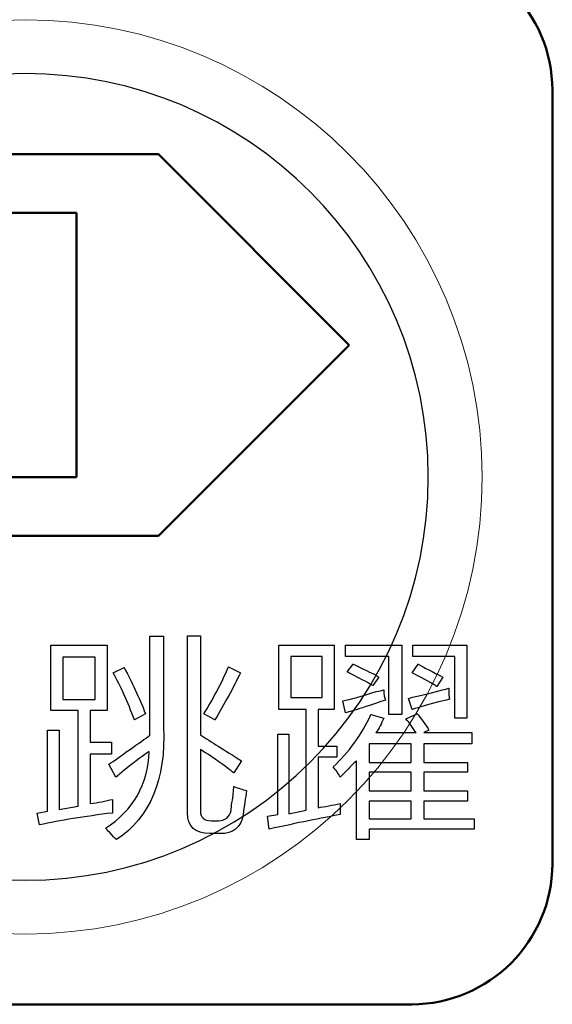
# Model space of a CAD drawing. Header units: millimetres. Extents: x 6964 to 8548, y -230 to 508.
# Tile 35 of 137: x 7365 to 7372, y -133 to -119. Entities that reach past the tile are written whole.
import ezdxf

# ---------------------------------------------------------------- set-up
doc = ezdxf.new("R2010")
doc.units = ezdxf.units.MM
doc.header["$LTSCALE"] = 3
doc.layers.add('layer 1', color=7, linetype='Continuous')

msp = doc.modelspace()

# ---------------------------------------------------------------- linework, layer by layer
at = {"layer": 'layer 1', "lineweight": 50}
for points in [[(7370.253, -118.086), (7371.353, -118.086), (7372.253, -118.985), (7372.253, -120.085)], [(7372.253, -120.085), (7372.253, -120.085), (7372.253, -131.086), (7372.253, -131.086)], [(7360.141, -120.997), (7360.141, -120.997), (7366.651, -120.997), (7366.651, -120.997)], [(7366.651, -120.997), (7366.651, -120.997), (7369.364, -123.71), (7369.364, -123.71)], [(7361.309, -121.832), (7361.309, -121.832), (7365.483, -121.832), (7365.483, -121.832)], [(7365.483, -121.832), (7365.483, -121.832), (7365.483, -125.588), (7365.483, -125.588)], [(7369.364, -123.71), (7369.364, -123.71), (7366.651, -126.423), (7366.651, -126.423)], [(7365.483, -125.588), (7365.483, -125.588), (7361.309, -125.588), (7361.309, -125.588)], [(7366.651, -126.423), (7366.651, -126.423), (7360.141, -126.423), (7360.141, -126.423)], [(7372.253, -131.086), (7372.253, -132.186), (7371.353, -133.086), (7370.253, -133.086)], [(7370.253, -133.086), (7370.253, -133.086), (7359.252, -133.086), (7359.252, -133.086)]]:
    msp.add_open_spline(points, degree=3, dxfattribs=at)
at = {"layer": 'layer 1', "lineweight": 9}
msp.add_open_spline([(7371.253, -125.586), (7371.253, -121.996), (7368.342, -119.086), (7364.753, -119.086), (7364.753, -119.086), (7361.163, -119.086), (7358.253, -121.996), (7358.253, -125.586), (7358.253, -125.586), (7358.253, -129.175), (7361.163, -132.086), (7364.753, -132.086)], degree=3, knots=[0, 0, 0, 0, 0.2, 0.2, 0.2, 0.2, 0.4, 0.4, 0.4, 0.4, 0.6, 0.6, 0.6, 0.6], dxfattribs=at)
msp.add_open_spline([(7371.253, -125.586), (7371.253, -121.996), (7368.342, -119.086), (7364.753, -119.086), (7364.753, -119.086), (7361.163, -119.086), (7358.253, -121.996), (7358.253, -125.586), (7358.253, -125.586), (7358.253, -129.175), (7361.163, -132.086), (7364.753, -132.086)], degree=3, knots=[0, 0, 0, 0, 0.2, 0.2, 0.2, 0.2, 0.4, 0.4, 0.4, 0.4, 0.6, 0.6, 0.6, 0.6], dxfattribs=at)
msp.add_open_spline([(7371.253, -125.586), (7371.253, -121.996), (7368.342, -119.086), (7364.753, -119.086), (7364.753, -119.086), (7361.163, -119.086), (7358.253, -121.996), (7358.253, -125.586), (7358.253, -125.586), (7358.253, -129.175), (7361.163, -132.086), (7364.753, -132.086)], degree=3, knots=[0, 0, 0, 0, 0.2, 0.2, 0.2, 0.2, 0.4, 0.4, 0.4, 0.4, 0.6, 0.6, 0.6, 0.6], dxfattribs=at)
at = {"layer": 'layer 1', "lineweight": 25}
for points, knots in [([(7370.488, -125.586), (7370.488, -122.418), (7367.92, -119.85), (7364.753, -119.85), (7364.753, -119.85), (7361.585, -119.85), (7359.017, -122.418), (7359.017, -125.586)], [0, 0, 0, 0, 0.2, 0.2, 0.2, 0.2, 0.4, 0.4, 0.4, 0.4]), ([(7370.488, -125.586), (7370.488, -122.418), (7367.92, -119.85), (7364.753, -119.85), (7364.753, -119.85), (7361.585, -119.85), (7359.017, -122.418), (7359.017, -125.586)], [0, 0, 0, 0, 0.2, 0.2, 0.2, 0.2, 0.4, 0.4, 0.4, 0.4]), ([(7370.488, -125.586), (7370.488, -122.418), (7367.92, -119.85), (7364.753, -119.85), (7364.753, -119.85), (7361.585, -119.85), (7359.017, -122.418), (7359.017, -125.586)], [0, 0, 0, 0, 0.2, 0.2, 0.2, 0.2, 0.4, 0.4, 0.4, 0.4]), ([(7370.488, -125.586), (7370.488, -122.418), (7367.92, -119.85), (7364.753, -119.85), (7364.753, -119.85), (7361.585, -119.85), (7359.017, -122.418), (7359.017, -125.586)], [0, 0, 0, 0, 0.2, 0.2, 0.2, 0.2, 0.4, 0.4, 0.4, 0.4]), ([(7359.017, -125.586), (7359.017, -128.753), (7361.585, -131.321), (7364.753, -131.321), (7364.753, -131.321), (7367.92, -131.321), (7370.488, -128.753), (7370.488, -125.586)], [0.4, 0.4, 0.4, 0.4, 0.6, 0.6, 0.6, 0.6, 1, 1, 1, 1]), ([(7359.017, -125.586), (7359.017, -128.753), (7361.585, -131.321), (7364.753, -131.321), (7364.753, -131.321), (7367.92, -131.321), (7370.488, -128.753), (7370.488, -125.586)], [0.4, 0.4, 0.4, 0.4, 0.6, 0.6, 0.6, 0.6, 1, 1, 1, 1]), ([(7359.017, -125.586), (7359.017, -128.753), (7361.585, -131.321), (7364.753, -131.321), (7364.753, -131.321), (7367.92, -131.321), (7370.488, -128.753), (7370.488, -125.586)], [0.4, 0.4, 0.4, 0.4, 0.6, 0.6, 0.6, 0.6, 1, 1, 1, 1]), ([(7359.017, -125.586), (7359.017, -128.753), (7361.585, -131.321), (7364.753, -131.321), (7364.753, -131.321), (7367.92, -131.321), (7370.488, -128.753), (7370.488, -125.586)], [0.4, 0.4, 0.4, 0.4, 0.6, 0.6, 0.6, 0.6, 1, 1, 1, 1])]:
    msp.add_open_spline(points, degree=3, knots=knots, dxfattribs=at)
at = {"layer": 'layer 1', "lineweight": 9}
for points in [[(7364.753, -132.086), (7368.342, -132.086), (7371.253, -129.175), (7371.253, -125.586)], [(7364.753, -132.086), (7368.342, -132.086), (7371.253, -129.175), (7371.253, -125.586)], [(7364.753, -132.086), (7368.342, -132.086), (7371.253, -129.175), (7371.253, -125.586)], [(7365.118, -128.907), (7365.118, -128.907), (7365.118, -127.98), (7365.118, -127.98)], [(7365.118, -127.98), (7365.118, -127.98), (7365.92, -127.98), (7365.92, -127.98)], [(7365.92, -127.98), (7365.92, -127.98), (7365.92, -128.907), (7365.92, -128.907)], [(7366.528, -129.137), (7366.528, -129.137), (7366.528, -127.848), (7366.528, -127.848)], [(7366.528, -127.848), (7366.528, -127.848), (7366.723, -127.848), (7366.723, -127.848)], [(7366.723, -127.848), (7366.723, -127.848), (7366.723, -129.137), (7366.723, -129.137)], [(7367.063, -130.364), (7367.063, -130.364), (7367.063, -127.847), (7367.063, -127.847)], [(7367.063, -127.847), (7367.063, -127.847), (7367.246, -127.847), (7367.246, -127.847)], [(7367.246, -127.847), (7367.246, -127.847), (7367.246, -129.257), (7367.246, -129.257)], [(7368.36, -128.894), (7368.36, -128.894), (7368.36, -127.98), (7368.36, -127.98)], [(7368.36, -127.98), (7368.36, -127.98), (7369.149, -127.98), (7369.149, -127.98)], [(7369.149, -127.98), (7369.149, -127.98), (7369.149, -128.894), (7369.149, -128.894)], [(7369.308, -128.138), (7369.308, -128.138), (7369.308, -127.98), (7369.308, -127.98)], [(7369.308, -127.98), (7369.308, -127.98), (7370.111, -127.98), (7370.111, -127.98)], [(7370.111, -127.98), (7370.111, -127.98), (7370.111, -128.965), (7370.111, -128.965)], [(7370.27, -128.138), (7370.27, -128.138), (7370.27, -127.98), (7370.27, -127.98)], [(7370.27, -127.98), (7370.27, -127.98), (7371.035, -127.98), (7371.035, -127.98)], [(7371.035, -127.98), (7371.035, -127.98), (7371.035, -129.014), (7371.035, -129.014)], [(7365.288, -128.15), (7365.288, -128.15), (7365.288, -128.749), (7365.288, -128.749)], [(7365.75, -128.15), (7365.75, -128.15), (7365.288, -128.15), (7365.288, -128.15)], [(7365.75, -128.749), (7365.75, -128.749), (7365.75, -128.15), (7365.75, -128.15)], [(7368.53, -128.138), (7368.53, -128.138), (7368.53, -128.724), (7368.53, -128.724)], [(7368.979, -128.138), (7368.979, -128.138), (7368.53, -128.138), (7368.53, -128.138)], [(7368.979, -128.724), (7368.979, -128.724), (7368.979, -128.138), (7368.979, -128.138)], [(7369.928, -128.138), (7369.928, -128.138), (7369.308, -128.138), (7369.308, -128.138)], [(7369.332, -128.358), (7369.332, -128.358), (7369.417, -128.249), (7369.417, -128.249)], [(7369.417, -128.249), (7369.507, -128.289), (7369.616, -128.342), (7369.746, -128.407)], [(7369.928, -128.965), (7369.928, -128.965), (7369.928, -128.138), (7369.928, -128.138)], [(7370.257, -128.37), (7370.257, -128.37), (7370.342, -128.249), (7370.342, -128.249)], [(7370.865, -128.138), (7370.865, -128.138), (7370.27, -128.138), (7370.27, -128.138)], [(7370.342, -128.249), (7370.431, -128.298), (7370.548, -128.358), (7370.694, -128.432)], [(7370.865, -129.014), (7370.865, -129.014), (7370.865, -128.138), (7370.865, -128.138)], [(7366.005, -128.37), (7366.005, -128.37), (7366.162, -128.298), (7366.162, -128.298)], [(7366.309, -129.039), (7366.211, -128.788), (7366.11, -128.565), (7366.005, -128.37)], [(7366.162, -128.298), (7366.268, -128.5), (7366.369, -128.719), (7366.466, -128.954)], [(7367.293, -128.954), (7367.423, -128.752), (7367.541, -128.529), (7367.646, -128.285)], [(7367.816, -128.37), (7367.711, -128.589), (7367.589, -128.812), (7367.452, -129.039)], [(7367.646, -128.285), (7367.646, -128.285), (7367.816, -128.37), (7367.816, -128.37)], [(7369.588, -128.492), (7369.482, -128.435), (7369.397, -128.391), (7369.332, -128.358)], [(7369.746, -128.407), (7369.73, -128.399), (7369.742, -128.407), (7369.783, -128.432)], [(7370.573, -128.541), (7370.443, -128.468), (7370.338, -128.411), (7370.257, -128.37)], [(7369.697, -128.553), (7369.673, -128.537), (7369.636, -128.517), (7369.588, -128.492)], [(7369.783, -128.432), (7369.783, -128.432), (7369.697, -128.553), (7369.697, -128.553)], [(7370.609, -128.565), (7370.601, -128.557), (7370.589, -128.549), (7370.573, -128.541)], [(7370.694, -128.432), (7370.694, -128.432), (7370.609, -128.565), (7370.609, -128.565)], [(7369.272, -128.772), (7369.377, -128.748), (7369.535, -128.703), (7369.746, -128.638)], [(7369.746, -128.638), (7369.795, -128.63), (7369.831, -128.622), (7369.855, -128.614)], [(7369.855, -128.614), (7369.855, -128.679), (7369.864, -128.727), (7369.88, -128.759)], [(7370.354, -128.699), (7370.524, -128.658), (7370.666, -128.622), (7370.779, -128.589)], [(7370.779, -128.589), (7370.779, -128.67), (7370.783, -128.723), (7370.792, -128.748)], [(7365.288, -128.749), (7365.288, -128.749), (7365.75, -128.749), (7365.75, -128.749)], [(7368.53, -128.724), (7368.53, -128.724), (7368.979, -128.724), (7368.979, -128.724)], [(7369.308, -128.942), (7369.308, -128.942), (7369.272, -128.772), (7369.272, -128.772)], [(7369.88, -128.759), (7369.799, -128.784), (7369.689, -128.821), (7369.551, -128.869)], [(7370.208, -128.735), (7370.24, -128.727), (7370.289, -128.715), (7370.354, -128.699)], [(7370.257, -128.893), (7370.257, -128.893), (7370.208, -128.735), (7370.208, -128.735)], [(7370.633, -128.784), (7370.488, -128.824), (7370.362, -128.861), (7370.257, -128.893)], [(7370.792, -128.748), (7370.751, -128.756), (7370.698, -128.768), (7370.633, -128.784)], [(7365.507, -128.907), (7365.507, -128.907), (7365.118, -128.907), (7365.118, -128.907)], [(7365.507, -130.268), (7365.507, -130.268), (7365.507, -128.907), (7365.507, -128.907)], [(7365.92, -128.907), (7365.92, -128.907), (7365.677, -128.907), (7365.677, -128.907)], [(7365.677, -128.907), (7365.677, -128.907), (7365.677, -129.356), (7365.677, -129.356)], [(7366.466, -128.954), (7366.466, -128.954), (7366.309, -129.039), (7366.309, -129.039)], [(7367.452, -129.039), (7367.452, -129.039), (7367.293, -128.954), (7367.293, -128.954)], [(7368.749, -128.894), (7368.749, -128.894), (7368.36, -128.894), (7368.36, -128.894)], [(7368.749, -130.327), (7368.749, -130.327), (7368.749, -128.894), (7368.749, -128.894)], [(7369.149, -128.894), (7369.149, -128.894), (7368.919, -128.894), (7368.919, -128.894)], [(7368.919, -128.894), (7368.919, -128.894), (7368.919, -129.415), (7368.919, -129.415)], [(7369.551, -128.869), (7369.446, -128.902), (7369.365, -128.926), (7369.308, -128.942)], [(7370.17, -129.028), (7370.17, -129.028), (7370.328, -128.955), (7370.328, -128.955)], [(7370.328, -128.955), (7370.352, -128.979), (7370.381, -129.015), (7370.413, -129.064)], [(7369.136, -129.708), (7369.355, -129.505), (7369.534, -129.259), (7369.672, -128.966)], [(7369.672, -128.966), (7369.672, -128.966), (7369.854, -129.015), (7369.854, -129.015)], [(7369.854, -129.015), (7369.822, -129.096), (7369.785, -129.165), (7369.744, -129.222)], [(7370.111, -128.965), (7370.111, -128.965), (7369.928, -128.965), (7369.928, -128.965)], [(7370.255, -129.137), (7370.223, -129.088), (7370.194, -129.052), (7370.17, -129.028)], [(7370.413, -129.064), (7370.453, -129.113), (7370.482, -129.153), (7370.498, -129.185)], [(7371.035, -129.014), (7371.035, -129.014), (7370.865, -129.014), (7370.865, -129.014)], [(7365.068, -130.341), (7365.068, -130.341), (7365.068, -129.186), (7365.068, -129.186)], [(7365.068, -129.186), (7365.068, -129.186), (7365.238, -129.186), (7365.238, -129.186)], [(7365.238, -129.186), (7365.238, -129.186), (7365.238, -130.316), (7365.238, -130.316)], [(7366.723, -129.137), (7366.755, -129.89), (7366.532, -130.425), (7366.054, -130.742)], [(7366.528, -129.258), (7366.528, -129.21), (7366.528, -129.169), (7366.528, -129.137)], [(7369.744, -129.222), (7369.744, -129.222), (7370.316, -129.222), (7370.316, -129.222)], [(7370.316, -129.222), (7370.3, -129.206), (7370.28, -129.178), (7370.255, -129.137)], [(7370.498, -129.185), (7370.498, -129.185), (7370.425, -129.222), (7370.425, -129.222)], [(7370.425, -129.222), (7370.425, -129.222), (7371.106, -129.222), (7371.106, -129.222)], [(7371.106, -129.222), (7371.106, -129.222), (7371.106, -129.38), (7371.106, -129.38)], [(7365.677, -129.356), (7365.677, -129.356), (7365.981, -129.356), (7365.981, -129.356)], [(7365.981, -129.356), (7365.981, -129.356), (7365.981, -129.526), (7365.981, -129.526)], [(7366.236, -129.465), (7366.366, -129.376), (7366.463, -129.307), (7366.528, -129.258)], [(7367.246, -129.257), (7367.391, -129.347), (7367.586, -129.469), (7367.829, -129.623)], [(7368.347, -130.388), (7368.347, -130.388), (7368.347, -129.246), (7368.347, -129.246)], [(7368.347, -129.246), (7368.347, -129.246), (7368.505, -129.246), (7368.505, -129.246)], [(7368.505, -129.246), (7368.505, -129.246), (7368.505, -130.375), (7368.505, -130.375)], [(7369.647, -129.38), (7369.647, -129.38), (7369.647, -129.648), (7369.647, -129.648)], [(7370.243, -129.38), (7370.243, -129.38), (7369.647, -129.38), (7369.647, -129.38)], [(7370.243, -129.648), (7370.243, -129.648), (7370.243, -129.38), (7370.243, -129.38)], [(7371.106, -129.38), (7371.106, -129.38), (7370.425, -129.38), (7370.425, -129.38)], [(7370.425, -129.38), (7370.425, -129.38), (7370.425, -129.648), (7370.425, -129.648)], [(7365.896, -130.583), (7366.293, -130.324), (7366.5, -129.959), (7366.516, -129.489)], [(7365.945, -129.671), (7366.017, -129.623), (7366.115, -129.554), (7366.236, -129.465)], [(7366.516, -129.489), (7366.443, -129.538), (7366.33, -129.623), (7366.175, -129.745)], [(7367.622, -129.72), (7367.46, -129.598), (7367.335, -129.513), (7367.246, -129.464)], [(7367.246, -129.464), (7367.246, -129.464), (7367.246, -130.34), (7367.246, -130.34)], [(7368.919, -129.415), (7368.919, -129.415), (7369.187, -129.415), (7369.187, -129.415)], [(7369.187, -129.415), (7369.187, -129.415), (7369.187, -129.573), (7369.187, -129.573)], [(7365.981, -129.526), (7365.981, -129.526), (7365.677, -129.526), (7365.677, -129.526)], [(7365.677, -129.526), (7365.677, -129.526), (7365.677, -130.231), (7365.677, -130.231)], [(7367.829, -129.623), (7367.829, -129.623), (7367.72, -129.793), (7367.72, -129.793)], [(7369.187, -129.573), (7369.187, -129.573), (7368.919, -129.573), (7368.919, -129.573)], [(7368.919, -129.573), (7368.919, -129.573), (7368.919, -130.29), (7368.919, -130.29)], [(7369.465, -129.623), (7369.449, -129.639), (7369.424, -129.663), (7369.392, -129.695)], [(7369.465, -130.74), (7369.465, -130.74), (7369.465, -129.623), (7369.465, -129.623)], [(7369.647, -129.648), (7369.647, -129.648), (7370.243, -129.648), (7370.243, -129.648)], [(7370.425, -129.648), (7370.425, -129.648), (7371.045, -129.648), (7371.045, -129.648)], [(7371.045, -129.648), (7371.045, -129.648), (7371.045, -129.782), (7371.045, -129.782)], [(7366.042, -129.854), (7366.042, -129.854), (7365.945, -129.671), (7365.945, -129.671)], [(7366.175, -129.745), (7366.118, -129.793), (7366.074, -129.83), (7366.042, -129.854)], [(7367.72, -129.793), (7367.695, -129.776), (7367.663, -129.752), (7367.622, -129.72)], [(7369.234, -129.854), (7369.209, -129.805), (7369.177, -129.757), (7369.136, -129.708)], [(7369.392, -129.695), (7369.368, -129.72), (7369.315, -129.773), (7369.234, -129.854)], [(7369.647, -129.782), (7369.647, -129.782), (7369.647, -130.05), (7369.647, -130.05)], [(7370.243, -129.782), (7370.243, -129.782), (7369.647, -129.782), (7369.647, -129.782)], [(7370.243, -130.05), (7370.243, -130.05), (7370.243, -129.782), (7370.243, -129.782)], [(7371.045, -129.782), (7371.045, -129.782), (7370.425, -129.782), (7370.425, -129.782)], [(7370.425, -129.782), (7370.425, -129.782), (7370.425, -130.05), (7370.425, -130.05)], [(7367.695, -130.218), (7367.712, -130.121), (7367.72, -130.044), (7367.72, -129.987)], [(7367.72, -129.987), (7367.785, -130.012), (7367.845, -130.032), (7367.902, -130.048)], [(7367.902, -130.048), (7367.886, -130.153), (7367.87, -130.267), (7367.854, -130.388)], [(7369.647, -130.05), (7369.647, -130.05), (7370.243, -130.05), (7370.243, -130.05)], [(7370.425, -130.05), (7370.425, -130.05), (7371.045, -130.05), (7371.045, -130.05)], [(7371.045, -130.05), (7371.045, -130.05), (7371.045, -130.196), (7371.045, -130.196)], [(7365.677, -130.231), (7365.791, -130.215), (7365.896, -130.195), (7365.993, -130.171)], [(7365.993, -130.171), (7365.993, -130.244), (7365.993, -130.309), (7365.993, -130.365)], [(7367.684, -130.328), (7367.684, -130.303), (7367.687, -130.267), (7367.695, -130.218)], [(7369.647, -130.196), (7369.647, -130.196), (7369.647, -130.448), (7369.647, -130.448)], [(7370.243, -130.196), (7370.243, -130.196), (7369.647, -130.196), (7369.647, -130.196)], [(7370.243, -130.448), (7370.243, -130.448), (7370.243, -130.196), (7370.243, -130.196)], [(7371.045, -130.196), (7371.045, -130.196), (7370.425, -130.196), (7370.425, -130.196)], [(7370.425, -130.196), (7370.425, -130.196), (7370.425, -130.448), (7370.425, -130.448)], [(7364.922, -130.365), (7364.922, -130.365), (7365.068, -130.341), (7365.068, -130.341)], [(7365.238, -130.316), (7365.238, -130.316), (7365.507, -130.268), (7365.507, -130.268)], [(7367.246, -130.34), (7367.246, -130.429), (7367.298, -130.474), (7367.403, -130.474)], [(7367.501, -130.474), (7367.598, -130.474), (7367.659, -130.425), (7367.684, -130.328)], [(7368.505, -130.375), (7368.505, -130.375), (7368.749, -130.327), (7368.749, -130.327)], [(7368.919, -130.29), (7369.016, -130.274), (7369.122, -130.254), (7369.235, -130.23)], [(7369.235, -130.23), (7369.235, -130.295), (7369.235, -130.347), (7369.235, -130.388)], [(7364.958, -130.535), (7364.958, -130.535), (7364.922, -130.365), (7364.922, -130.365)], [(7365.993, -130.365), (7365.595, -130.414), (7365.25, -130.47), (7364.958, -130.535)], [(7367.38, -130.656), (7367.168, -130.656), (7367.063, -130.559), (7367.063, -130.364)], [(7367.403, -130.474), (7367.403, -130.474), (7367.501, -130.474), (7367.501, -130.474)], [(7367.854, -130.388), (7367.821, -130.575), (7367.712, -130.664), (7367.525, -130.656)], [(7368.201, -130.412), (7368.201, -130.412), (7368.347, -130.388), (7368.347, -130.388)], [(7368.225, -130.594), (7368.225, -130.594), (7368.201, -130.412), (7368.201, -130.412)], [(7369.235, -130.388), (7368.968, -130.436), (7368.631, -130.505), (7368.225, -130.594)], [(7369.647, -130.448), (7369.647, -130.448), (7370.243, -130.448), (7370.243, -130.448)], [(7370.425, -130.448), (7370.425, -130.448), (7371.143, -130.448), (7371.143, -130.448)], [(7371.143, -130.448), (7371.143, -130.448), (7371.143, -130.594), (7371.143, -130.594)], [(7365.957, -130.644), (7365.932, -130.62), (7365.912, -130.6), (7365.896, -130.583)], [(7371.143, -130.594), (7371.143, -130.594), (7369.647, -130.594), (7369.647, -130.594)], [(7369.647, -130.594), (7369.647, -130.594), (7369.647, -130.74), (7369.647, -130.74)], [(7366.054, -130.742), (7366.03, -130.725), (7365.997, -130.693), (7365.957, -130.644)], [(7367.525, -130.656), (7367.525, -130.656), (7367.38, -130.656), (7367.38, -130.656)], [(7369.647, -130.74), (7369.647, -130.74), (7369.465, -130.74), (7369.465, -130.74)]]:
    msp.add_open_spline(points, degree=3, dxfattribs=at)
at = {"layer": 'layer 1'}
for points in [[(7365.118, -128.907), (7365.118, -128.907), (7365.118, -127.98), (7365.118, -127.98)], [(7365.118, -127.98), (7365.118, -127.98), (7365.92, -127.98), (7365.92, -127.98)], [(7365.92, -127.98), (7365.92, -127.98), (7365.92, -128.907), (7365.92, -128.907)], [(7366.528, -129.137), (7366.528, -129.137), (7366.528, -127.848), (7366.528, -127.848)], [(7366.528, -127.848), (7366.528, -127.848), (7366.723, -127.848), (7366.723, -127.848)], [(7366.723, -127.848), (7366.723, -127.848), (7366.723, -129.137), (7366.723, -129.137)], [(7367.063, -130.364), (7367.063, -130.364), (7367.063, -127.847), (7367.063, -127.847)], [(7367.063, -127.847), (7367.063, -127.847), (7367.246, -127.847), (7367.246, -127.847)], [(7367.246, -127.847), (7367.246, -127.847), (7367.246, -129.257), (7367.246, -129.257)], [(7368.36, -128.894), (7368.36, -128.894), (7368.36, -127.98), (7368.36, -127.98)], [(7368.36, -127.98), (7368.36, -127.98), (7369.149, -127.98), (7369.149, -127.98)], [(7369.149, -127.98), (7369.149, -127.98), (7369.149, -128.894), (7369.149, -128.894)], [(7369.308, -128.138), (7369.308, -128.138), (7369.308, -127.98), (7369.308, -127.98)], [(7369.308, -127.98), (7369.308, -127.98), (7370.111, -127.98), (7370.111, -127.98)], [(7370.111, -127.98), (7370.111, -127.98), (7370.111, -128.965), (7370.111, -128.965)], [(7370.27, -128.138), (7370.27, -128.138), (7370.27, -127.98), (7370.27, -127.98)], [(7370.27, -127.98), (7370.27, -127.98), (7371.035, -127.98), (7371.035, -127.98)], [(7371.035, -127.98), (7371.035, -127.98), (7371.035, -129.014), (7371.035, -129.014)], [(7365.288, -128.15), (7365.288, -128.15), (7365.288, -128.749), (7365.288, -128.749)], [(7365.75, -128.15), (7365.75, -128.15), (7365.288, -128.15), (7365.288, -128.15)], [(7365.75, -128.749), (7365.75, -128.749), (7365.75, -128.15), (7365.75, -128.15)], [(7368.53, -128.138), (7368.53, -128.138), (7368.53, -128.724), (7368.53, -128.724)], [(7368.979, -128.138), (7368.979, -128.138), (7368.53, -128.138), (7368.53, -128.138)], [(7368.979, -128.724), (7368.979, -128.724), (7368.979, -128.138), (7368.979, -128.138)], [(7369.928, -128.138), (7369.928, -128.138), (7369.308, -128.138), (7369.308, -128.138)], [(7369.332, -128.358), (7369.332, -128.358), (7369.417, -128.249), (7369.417, -128.249)], [(7369.417, -128.249), (7369.507, -128.289), (7369.616, -128.342), (7369.746, -128.407)], [(7369.928, -128.965), (7369.928, -128.965), (7369.928, -128.138), (7369.928, -128.138)], [(7370.257, -128.37), (7370.257, -128.37), (7370.342, -128.249), (7370.342, -128.249)], [(7370.865, -128.138), (7370.865, -128.138), (7370.27, -128.138), (7370.27, -128.138)], [(7370.342, -128.249), (7370.431, -128.298), (7370.548, -128.358), (7370.694, -128.432)], [(7370.865, -129.014), (7370.865, -129.014), (7370.865, -128.138), (7370.865, -128.138)], [(7366.005, -128.37), (7366.005, -128.37), (7366.162, -128.298), (7366.162, -128.298)], [(7366.309, -129.039), (7366.211, -128.788), (7366.11, -128.565), (7366.005, -128.37)], [(7366.162, -128.298), (7366.268, -128.5), (7366.369, -128.719), (7366.466, -128.954)], [(7367.293, -128.954), (7367.423, -128.752), (7367.541, -128.529), (7367.646, -128.285)], [(7367.816, -128.37), (7367.711, -128.589), (7367.589, -128.812), (7367.452, -129.039)], [(7367.646, -128.285), (7367.646, -128.285), (7367.816, -128.37), (7367.816, -128.37)], [(7369.588, -128.492), (7369.482, -128.435), (7369.397, -128.391), (7369.332, -128.358)], [(7369.746, -128.407), (7369.73, -128.399), (7369.742, -128.407), (7369.783, -128.432)], [(7370.573, -128.541), (7370.443, -128.468), (7370.338, -128.411), (7370.257, -128.37)], [(7369.697, -128.553), (7369.673, -128.537), (7369.636, -128.517), (7369.588, -128.492)], [(7369.783, -128.432), (7369.783, -128.432), (7369.697, -128.553), (7369.697, -128.553)], [(7370.609, -128.565), (7370.601, -128.557), (7370.589, -128.549), (7370.573, -128.541)], [(7370.694, -128.432), (7370.694, -128.432), (7370.609, -128.565), (7370.609, -128.565)], [(7369.272, -128.772), (7369.377, -128.748), (7369.535, -128.703), (7369.746, -128.638)], [(7369.746, -128.638), (7369.795, -128.63), (7369.831, -128.622), (7369.855, -128.614)], [(7369.855, -128.614), (7369.855, -128.679), (7369.864, -128.727), (7369.88, -128.759)], [(7370.354, -128.699), (7370.524, -128.658), (7370.666, -128.622), (7370.779, -128.589)], [(7370.779, -128.589), (7370.779, -128.67), (7370.783, -128.723), (7370.792, -128.748)], [(7365.288, -128.749), (7365.288, -128.749), (7365.75, -128.749), (7365.75, -128.749)], [(7368.53, -128.724), (7368.53, -128.724), (7368.979, -128.724), (7368.979, -128.724)], [(7369.308, -128.942), (7369.308, -128.942), (7369.272, -128.772), (7369.272, -128.772)], [(7369.88, -128.759), (7369.799, -128.784), (7369.689, -128.821), (7369.551, -128.869)], [(7370.208, -128.735), (7370.24, -128.727), (7370.289, -128.715), (7370.354, -128.699)], [(7370.257, -128.893), (7370.257, -128.893), (7370.208, -128.735), (7370.208, -128.735)], [(7370.633, -128.784), (7370.488, -128.824), (7370.362, -128.861), (7370.257, -128.893)], [(7370.792, -128.748), (7370.751, -128.756), (7370.698, -128.768), (7370.633, -128.784)], [(7365.507, -128.907), (7365.507, -128.907), (7365.118, -128.907), (7365.118, -128.907)], [(7365.507, -130.268), (7365.507, -130.268), (7365.507, -128.907), (7365.507, -128.907)], [(7365.92, -128.907), (7365.92, -128.907), (7365.677, -128.907), (7365.677, -128.907)], [(7365.677, -128.907), (7365.677, -128.907), (7365.677, -129.356), (7365.677, -129.356)], [(7366.466, -128.954), (7366.466, -128.954), (7366.309, -129.039), (7366.309, -129.039)], [(7367.452, -129.039), (7367.452, -129.039), (7367.293, -128.954), (7367.293, -128.954)], [(7368.749, -128.894), (7368.749, -128.894), (7368.36, -128.894), (7368.36, -128.894)], [(7368.749, -130.327), (7368.749, -130.327), (7368.749, -128.894), (7368.749, -128.894)], [(7369.149, -128.894), (7369.149, -128.894), (7368.919, -128.894), (7368.919, -128.894)], [(7368.919, -128.894), (7368.919, -128.894), (7368.919, -129.415), (7368.919, -129.415)], [(7369.551, -128.869), (7369.446, -128.902), (7369.365, -128.926), (7369.308, -128.942)], [(7370.17, -129.028), (7370.17, -129.028), (7370.328, -128.955), (7370.328, -128.955)], [(7370.328, -128.955), (7370.352, -128.979), (7370.381, -129.015), (7370.413, -129.064)], [(7369.136, -129.708), (7369.355, -129.505), (7369.534, -129.259), (7369.672, -128.966)], [(7369.672, -128.966), (7369.672, -128.966), (7369.854, -129.015), (7369.854, -129.015)], [(7369.854, -129.015), (7369.822, -129.096), (7369.785, -129.165), (7369.744, -129.222)], [(7370.111, -128.965), (7370.111, -128.965), (7369.928, -128.965), (7369.928, -128.965)], [(7370.255, -129.137), (7370.223, -129.088), (7370.194, -129.052), (7370.17, -129.028)], [(7370.413, -129.064), (7370.453, -129.113), (7370.482, -129.153), (7370.498, -129.185)], [(7371.035, -129.014), (7371.035, -129.014), (7370.865, -129.014), (7370.865, -129.014)], [(7365.068, -130.341), (7365.068, -130.341), (7365.068, -129.186), (7365.068, -129.186)], [(7365.068, -129.186), (7365.068, -129.186), (7365.238, -129.186), (7365.238, -129.186)], [(7365.238, -129.186), (7365.238, -129.186), (7365.238, -130.316), (7365.238, -130.316)], [(7366.723, -129.137), (7366.755, -129.89), (7366.532, -130.425), (7366.054, -130.742)], [(7366.528, -129.258), (7366.528, -129.21), (7366.528, -129.169), (7366.528, -129.137)], [(7369.744, -129.222), (7369.744, -129.222), (7370.316, -129.222), (7370.316, -129.222)], [(7370.316, -129.222), (7370.3, -129.206), (7370.28, -129.178), (7370.255, -129.137)], [(7370.498, -129.185), (7370.498, -129.185), (7370.425, -129.222), (7370.425, -129.222)], [(7370.425, -129.222), (7370.425, -129.222), (7371.106, -129.222), (7371.106, -129.222)], [(7371.106, -129.222), (7371.106, -129.222), (7371.106, -129.38), (7371.106, -129.38)], [(7365.677, -129.356), (7365.677, -129.356), (7365.981, -129.356), (7365.981, -129.356)], [(7365.981, -129.356), (7365.981, -129.356), (7365.981, -129.526), (7365.981, -129.526)], [(7366.236, -129.465), (7366.366, -129.376), (7366.463, -129.307), (7366.528, -129.258)], [(7367.246, -129.257), (7367.391, -129.347), (7367.586, -129.469), (7367.829, -129.623)], [(7368.347, -130.388), (7368.347, -130.388), (7368.347, -129.246), (7368.347, -129.246)], [(7368.347, -129.246), (7368.347, -129.246), (7368.505, -129.246), (7368.505, -129.246)], [(7368.505, -129.246), (7368.505, -129.246), (7368.505, -130.375), (7368.505, -130.375)], [(7369.647, -129.38), (7369.647, -129.38), (7369.647, -129.648), (7369.647, -129.648)], [(7370.243, -129.38), (7370.243, -129.38), (7369.647, -129.38), (7369.647, -129.38)], [(7370.243, -129.648), (7370.243, -129.648), (7370.243, -129.38), (7370.243, -129.38)], [(7371.106, -129.38), (7371.106, -129.38), (7370.425, -129.38), (7370.425, -129.38)], [(7370.425, -129.38), (7370.425, -129.38), (7370.425, -129.648), (7370.425, -129.648)], [(7365.896, -130.583), (7366.293, -130.324), (7366.5, -129.959), (7366.516, -129.489)], [(7365.945, -129.671), (7366.017, -129.623), (7366.115, -129.554), (7366.236, -129.465)], [(7366.516, -129.489), (7366.443, -129.538), (7366.33, -129.623), (7366.175, -129.745)], [(7367.622, -129.72), (7367.46, -129.598), (7367.335, -129.513), (7367.246, -129.464)], [(7367.246, -129.464), (7367.246, -129.464), (7367.246, -130.34), (7367.246, -130.34)], [(7368.919, -129.415), (7368.919, -129.415), (7369.187, -129.415), (7369.187, -129.415)], [(7369.187, -129.415), (7369.187, -129.415), (7369.187, -129.573), (7369.187, -129.573)], [(7365.981, -129.526), (7365.981, -129.526), (7365.677, -129.526), (7365.677, -129.526)], [(7365.677, -129.526), (7365.677, -129.526), (7365.677, -130.231), (7365.677, -130.231)], [(7367.829, -129.623), (7367.829, -129.623), (7367.72, -129.793), (7367.72, -129.793)], [(7369.187, -129.573), (7369.187, -129.573), (7368.919, -129.573), (7368.919, -129.573)], [(7368.919, -129.573), (7368.919, -129.573), (7368.919, -130.29), (7368.919, -130.29)], [(7369.465, -129.623), (7369.449, -129.639), (7369.424, -129.663), (7369.392, -129.695)], [(7369.465, -130.74), (7369.465, -130.74), (7369.465, -129.623), (7369.465, -129.623)], [(7369.647, -129.648), (7369.647, -129.648), (7370.243, -129.648), (7370.243, -129.648)], [(7370.425, -129.648), (7370.425, -129.648), (7371.045, -129.648), (7371.045, -129.648)], [(7371.045, -129.648), (7371.045, -129.648), (7371.045, -129.782), (7371.045, -129.782)], [(7366.042, -129.854), (7366.042, -129.854), (7365.945, -129.671), (7365.945, -129.671)], [(7366.175, -129.745), (7366.118, -129.793), (7366.074, -129.83), (7366.042, -129.854)], [(7367.72, -129.793), (7367.695, -129.776), (7367.663, -129.752), (7367.622, -129.72)], [(7369.234, -129.854), (7369.209, -129.805), (7369.177, -129.757), (7369.136, -129.708)], [(7369.392, -129.695), (7369.368, -129.72), (7369.315, -129.773), (7369.234, -129.854)], [(7369.647, -129.782), (7369.647, -129.782), (7369.647, -130.05), (7369.647, -130.05)], [(7370.243, -129.782), (7370.243, -129.782), (7369.647, -129.782), (7369.647, -129.782)], [(7370.243, -130.05), (7370.243, -130.05), (7370.243, -129.782), (7370.243, -129.782)], [(7371.045, -129.782), (7371.045, -129.782), (7370.425, -129.782), (7370.425, -129.782)], [(7370.425, -129.782), (7370.425, -129.782), (7370.425, -130.05), (7370.425, -130.05)], [(7367.695, -130.218), (7367.712, -130.121), (7367.72, -130.044), (7367.72, -129.987)], [(7367.72, -129.987), (7367.785, -130.012), (7367.845, -130.032), (7367.902, -130.048)], [(7367.902, -130.048), (7367.886, -130.153), (7367.87, -130.267), (7367.854, -130.388)], [(7369.647, -130.05), (7369.647, -130.05), (7370.243, -130.05), (7370.243, -130.05)], [(7370.425, -130.05), (7370.425, -130.05), (7371.045, -130.05), (7371.045, -130.05)], [(7371.045, -130.05), (7371.045, -130.05), (7371.045, -130.196), (7371.045, -130.196)], [(7365.677, -130.231), (7365.791, -130.215), (7365.896, -130.195), (7365.993, -130.171)], [(7365.993, -130.171), (7365.993, -130.244), (7365.993, -130.309), (7365.993, -130.365)], [(7367.684, -130.328), (7367.684, -130.303), (7367.687, -130.267), (7367.695, -130.218)], [(7369.647, -130.196), (7369.647, -130.196), (7369.647, -130.448), (7369.647, -130.448)], [(7370.243, -130.196), (7370.243, -130.196), (7369.647, -130.196), (7369.647, -130.196)], [(7370.243, -130.448), (7370.243, -130.448), (7370.243, -130.196), (7370.243, -130.196)], [(7371.045, -130.196), (7371.045, -130.196), (7370.425, -130.196), (7370.425, -130.196)], [(7370.425, -130.196), (7370.425, -130.196), (7370.425, -130.448), (7370.425, -130.448)], [(7364.922, -130.365), (7364.922, -130.365), (7365.068, -130.341), (7365.068, -130.341)], [(7365.238, -130.316), (7365.238, -130.316), (7365.507, -130.268), (7365.507, -130.268)], [(7367.246, -130.34), (7367.246, -130.429), (7367.298, -130.474), (7367.403, -130.474)], [(7367.501, -130.474), (7367.598, -130.474), (7367.659, -130.425), (7367.684, -130.328)], [(7368.505, -130.375), (7368.505, -130.375), (7368.749, -130.327), (7368.749, -130.327)], [(7368.919, -130.29), (7369.016, -130.274), (7369.122, -130.254), (7369.235, -130.23)], [(7369.235, -130.23), (7369.235, -130.295), (7369.235, -130.347), (7369.235, -130.388)], [(7364.958, -130.535), (7364.958, -130.535), (7364.922, -130.365), (7364.922, -130.365)], [(7365.993, -130.365), (7365.595, -130.414), (7365.25, -130.47), (7364.958, -130.535)], [(7367.38, -130.656), (7367.168, -130.656), (7367.063, -130.559), (7367.063, -130.364)], [(7367.403, -130.474), (7367.403, -130.474), (7367.501, -130.474), (7367.501, -130.474)], [(7367.854, -130.388), (7367.821, -130.575), (7367.712, -130.664), (7367.525, -130.656)], [(7368.201, -130.412), (7368.201, -130.412), (7368.347, -130.388), (7368.347, -130.388)], [(7368.225, -130.594), (7368.225, -130.594), (7368.201, -130.412), (7368.201, -130.412)], [(7369.235, -130.388), (7368.968, -130.436), (7368.631, -130.505), (7368.225, -130.594)], [(7369.647, -130.448), (7369.647, -130.448), (7370.243, -130.448), (7370.243, -130.448)], [(7370.425, -130.448), (7370.425, -130.448), (7371.143, -130.448), (7371.143, -130.448)], [(7371.143, -130.448), (7371.143, -130.448), (7371.143, -130.594), (7371.143, -130.594)], [(7365.957, -130.644), (7365.932, -130.62), (7365.912, -130.6), (7365.896, -130.583)], [(7371.143, -130.594), (7371.143, -130.594), (7369.647, -130.594), (7369.647, -130.594)], [(7369.647, -130.594), (7369.647, -130.594), (7369.647, -130.74), (7369.647, -130.74)], [(7366.054, -130.742), (7366.03, -130.725), (7365.997, -130.693), (7365.957, -130.644)], [(7367.525, -130.656), (7367.525, -130.656), (7367.38, -130.656), (7367.38, -130.656)], [(7369.647, -130.74), (7369.647, -130.74), (7369.465, -130.74), (7369.465, -130.74)]]:
    msp.add_open_spline(points, degree=3, dxfattribs=at)

doc.saveas('drawing.dxf')
